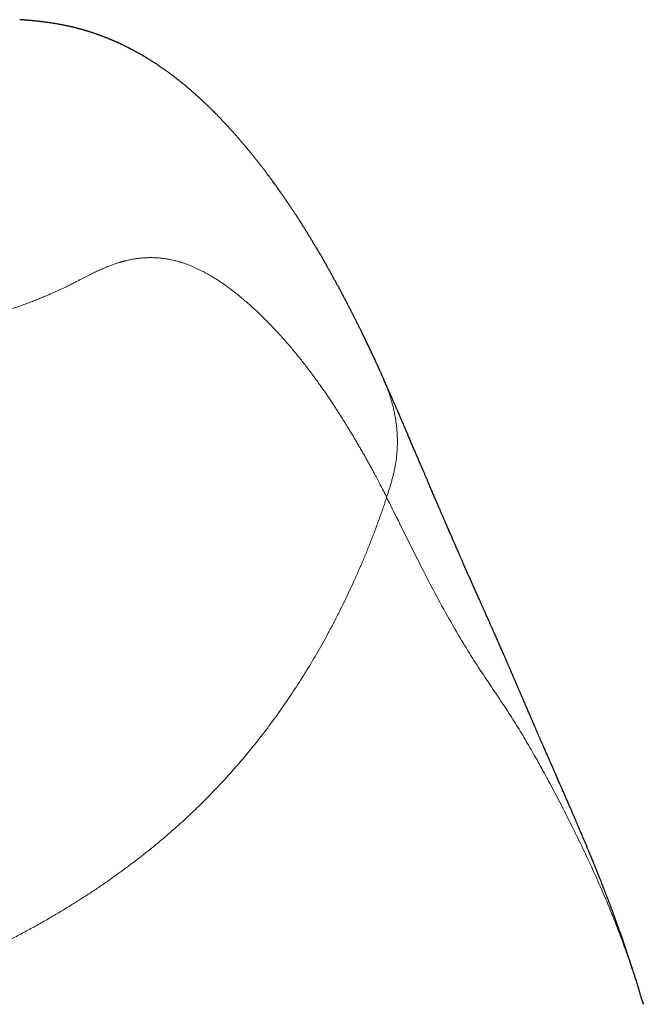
# Model space of a CAD drawing. Header units: millimetres. Extents: x 8 to 601, y 12 to 507.
# Tile 141 of 150: x 327 to 333, y 497 to 506. Entities that reach past the tile are written whole.
import ezdxf

# ---------------------------------------------------------------- set-up
doc = ezdxf.new("R2010")
doc.units = ezdxf.units.MM

msp = doc.modelspace()

# ---------------------------------------------------------------- linework, layer by layer
at = {"color": 7, "linetype": 'Continuous', "lineweight": 30}
for p, q in [((330.3711, 502.8844), (330.3725, 502.8814)), ((332.8117, 497.0149), (332.8158, 497.0011))]:
    msp.add_line(p, q, dxfattribs=at)
at = {"color": 8, "linetype": 'Continuous', "lineweight": 0}
msp.add_line((332.8158, 497.0011), (332.8173, 496.996), dxfattribs=at)
at = {"color": 7, "linetype": 'Continuous', "lineweight": 30}
for points, knots in [([(330.3732, 502.8854), (330.3728, 502.8864), (330.37, 502.8926), (330.3649, 502.9038), (330.3583, 502.9183), (330.3523, 502.9317), (330.3467, 502.9439), (330.3417, 502.9551), (330.3372, 502.9648), (330.3334, 502.9733), (330.33, 502.9805), (330.3271, 502.9869), (330.3243, 502.9929), (330.3216, 502.9989), (330.3188, 503.005), (330.3158, 503.0115), (330.3115, 503.0208), (330.3058, 503.0332), (330.2986, 503.0488), (330.2909, 503.0652), (330.2831, 503.0821), (330.2751, 503.0991), (330.2671, 503.1162), (330.2554, 503.141), (330.2403, 503.1729), (330.2219, 503.2116), (330.2068, 503.243), (330.1949, 503.2675), (330.1862, 503.2854), (330.1777, 503.3029), (330.1696, 503.3195), (330.1623, 503.3344), (330.1557, 503.3477), (330.1497, 503.36), (330.1435, 503.3724), (330.137, 503.3856), (330.1301, 503.3995), (330.1228, 503.4142), (330.1157, 503.4284), (330.1091, 503.4416), (330.1032, 503.4532), (330.0977, 503.4641), (330.0926, 503.4743), (330.0878, 503.4838), (330.0832, 503.4928), (330.0787, 503.5016), (330.0741, 503.5107), (330.0693, 503.5201), (330.0641, 503.5303), (330.0585, 503.5412), (330.0526, 503.5526), (330.0466, 503.5642), (330.0409, 503.5753), (330.0351, 503.5865), (330.0293, 503.5976), (330.0237, 503.6083), (330.0185, 503.6183), (330.0133, 503.6283), (330.0075, 503.6394), (330.0008, 503.6522), (329.9932, 503.6666), (329.9852, 503.6817), (329.977, 503.6971), (329.969, 503.712), (329.9614, 503.7263), (329.9544, 503.7394), (329.9478, 503.7515), (329.9415, 503.7632), (329.9349, 503.7754), (329.9279, 503.7883), (329.9205, 503.8018), (329.9133, 503.8151), (329.9064, 503.8276), (329.9001, 503.839), (329.8943, 503.8496), (329.8889, 503.8594), (329.8839, 503.8684), (329.8792, 503.8769), (329.8745, 503.8852), (329.8696, 503.8939), (329.8645, 503.9032), (329.8589, 503.9132), (329.8528, 503.9239), (329.8465, 503.9352), (329.8402, 503.9462), (329.8344, 503.9566), (329.829, 503.966), (329.824, 503.9748), (329.8194, 503.9829), (329.8151, 503.9903), (329.811, 503.9975), (329.8067, 504.005), (329.8019, 504.0132), (329.7967, 504.0223), (329.7909, 504.0323), (329.7847, 504.043), (329.7783, 504.054), (329.772, 504.0648), (329.766, 504.075), (329.7605, 504.0844), (329.7554, 504.0931), (329.7507, 504.101), (329.7463, 504.1085), (329.7418, 504.116), (329.7372, 504.1238), (329.7322, 504.1322), (329.7269, 504.141), (329.7212, 504.1505), (329.7152, 504.1606), (329.7081, 504.1723), (329.7004, 504.1852), (329.6922, 504.1986), (329.6847, 504.211), (329.6777, 504.2224), (329.6711, 504.2333), (329.6646, 504.2439), (329.6585, 504.2536), (329.6528, 504.2629), (329.6473, 504.2718), (329.6413, 504.2814), (329.635, 504.2916), (329.6282, 504.3025), (329.6211, 504.3138), (329.6143, 504.3246), (329.608, 504.3345), (329.6025, 504.3432), (329.5973, 504.3513), (329.5926, 504.3587), (329.5882, 504.3655), (329.584, 504.3722), (329.5796, 504.3791), (329.5743, 504.3872), (329.5681, 504.3969), (329.5609, 504.4081), (329.5531, 504.42), (329.5453, 504.4321), (329.5379, 504.4434), (329.5311, 504.4537), (329.5251, 504.4629), (329.5194, 504.4715), (329.5138, 504.48), (329.5078, 504.4889), (329.5013, 504.4987), (329.4946, 504.5087), (329.488, 504.5186), (329.4818, 504.5278), (329.4758, 504.5367), (329.4701, 504.545), (329.4649, 504.5528), (329.4599, 504.56), (329.4548, 504.5675), (329.4495, 504.5753), (329.4437, 504.5838), (329.4376, 504.5926), (329.4313, 504.6018), (329.4246, 504.6115), (329.4176, 504.6215), (329.4106, 504.6315), (329.4037, 504.6413), (329.3956, 504.6529), (329.3864, 504.6659), (329.376, 504.6806), (329.3658, 504.6949), (329.3556, 504.7092), (329.3451, 504.7236), (329.3344, 504.7385), (329.3243, 504.7523), (329.3151, 504.7649), (329.3071, 504.7757), (329.2994, 504.7862), (329.292, 504.7961), (329.2851, 504.8053), (329.2785, 504.8142), (329.272, 504.8229), (329.2646, 504.8327), (329.2562, 504.8438), (329.2468, 504.8561), (329.2371, 504.8688), (329.2271, 504.8819), (329.2167, 504.8953), (329.2071, 504.9077), (329.1983, 504.919), (329.1905, 504.929), (329.1826, 504.939), (329.1749, 504.9487), (329.1677, 504.9578), (329.1611, 504.9662), (329.1549, 504.974), (329.1488, 504.9815), (329.1427, 504.9891), (329.136, 504.9974), (329.1289, 505.0062), (329.1213, 505.0156), (329.1138, 505.0247), (329.1068, 505.0333), (329.1007, 505.0407), (329.0954, 505.0471), (329.0908, 505.0526), (329.087, 505.0572), (329.0836, 505.0613), (329.0801, 505.0655), (329.076, 505.0704), (329.0714, 505.076), (329.0662, 505.0821), (329.0601, 505.0894), (329.0534, 505.0974), (329.0462, 505.1058), (329.0394, 505.1139), (329.0329, 505.1214), (329.0268, 505.1286), (329.021, 505.1353), (329.0155, 505.1416), (329.01, 505.148), (329.0042, 505.1547), (328.9979, 505.162), (328.991, 505.1698), (328.9838, 505.178), (328.9762, 505.1867), (328.9684, 505.1955), (328.9607, 505.2041), (328.9536, 505.2121), (328.947, 505.2194), (328.9409, 505.2263), (328.9345, 505.2334), (328.9276, 505.241), (328.9203, 505.2491), (328.9129, 505.2571), (328.9053, 505.2654), (328.8971, 505.2744), (328.8892, 505.2829), (328.8819, 505.2908), (328.8755, 505.2976), (328.8693, 505.3042), (328.8632, 505.3107), (328.8572, 505.3171), (328.851, 505.3235), (328.8446, 505.3304), (328.8375, 505.3377), (328.83, 505.3456), (328.8218, 505.354), (328.8135, 505.3627), (328.8053, 505.371), (328.7979, 505.3787), (328.7916, 505.385), (328.7865, 505.3902), (328.7825, 505.3943), (328.7788, 505.398), (328.7753, 505.4015), (328.7716, 505.4052), (328.7676, 505.4092), (328.7624, 505.4144), (328.7559, 505.4209), (328.7479, 505.4288), (328.7396, 505.437), (328.7315, 505.4449), (328.7238, 505.4524), (328.7168, 505.4592), (328.7101, 505.4656), (328.7044, 505.4711), (328.6995, 505.4758), (328.6953, 505.4798), (328.691, 505.4839), (328.6863, 505.4884), (328.6811, 505.4933), (328.6753, 505.4987), (328.6691, 505.5046), (328.6624, 505.5108), (328.6551, 505.5176), (328.6476, 505.5245), (328.6403, 505.5313), (328.6337, 505.5372), (328.628, 505.5425), (328.6225, 505.5474), (328.6172, 505.5523), (328.6118, 505.5571), (328.6064, 505.562), (328.6007, 505.5671), (328.5944, 505.5727), (328.5873, 505.5789), (328.5795, 505.5858), (328.5712, 505.5931), (328.5628, 505.6004), (328.5547, 505.6074), (328.5473, 505.6138), (328.5405, 505.6196), (328.5342, 505.6249), (328.5282, 505.6299), (328.5224, 505.6349), (328.5164, 505.6399), (328.5101, 505.6452), (328.5032, 505.6508), (328.4958, 505.657), (328.4877, 505.6636), (328.4792, 505.6706), (328.4693, 505.6786), (328.4584, 505.6873), (328.4471, 505.6964), (328.4366, 505.7047), (328.4266, 505.7125), (328.4169, 505.7201), (328.4072, 505.7275), (328.3987, 505.734), (328.3911, 505.7398), (328.3844, 505.7448), (328.3772, 505.7503), (328.3691, 505.7563), (328.3599, 505.7631), (328.3492, 505.771), (328.3374, 505.7796), (328.325, 505.7885), (328.3131, 505.797), (328.3018, 505.805), (328.2911, 505.8125), (328.2812, 505.8193), (328.2721, 505.8256), (328.2634, 505.8315), (328.2551, 505.8372), (328.2467, 505.8428), (328.2379, 505.8486), (328.2287, 505.8548), (328.2188, 505.8612), (328.2085, 505.868), (328.1973, 505.8751), (328.1854, 505.8828), (328.1727, 505.8908), (328.1592, 505.8991), (328.145, 505.9079), (328.1298, 505.9171), (328.1145, 505.9262), (328.0991, 505.9353), (328.0842, 505.9439), (328.0698, 505.9521), (328.0562, 505.9598), (328.0435, 505.9668), (328.0316, 505.9733), (328.0216, 505.9788), (328.013, 505.9834), (328.0055, 505.9873), (327.9981, 505.9913), (327.9906, 505.9952), (327.9828, 505.9993), (327.9744, 506.0036), (327.9651, 506.0083), (327.9548, 506.0135), (327.9435, 506.0192), (327.9314, 506.0251), (327.9193, 506.031), (327.9077, 506.0366), (327.8969, 506.0417), (327.8869, 506.0464), (327.8775, 506.0507), (327.8685, 506.0549), (327.8599, 506.0587), (327.8517, 506.0624), (327.844, 506.0658), (327.8368, 506.069), (327.8296, 506.0721), (327.8216, 506.0756), (327.8124, 506.0795), (327.8019, 506.0839), (327.7911, 506.0884), (327.7802, 506.0929), (327.7698, 506.0971), (327.7595, 506.1012), (327.75, 506.105), (327.7412, 506.1084), (327.7318, 506.112), (327.7219, 506.1158), (327.7114, 506.1197), (327.7013, 506.1234), (327.6928, 506.1265), (327.6858, 506.129), (327.6799, 506.1312), (327.6733, 506.1335), (327.6655, 506.1362), (327.6567, 506.1393), (327.6471, 506.1426), (327.6366, 506.1461), (327.6257, 506.1497), (327.6151, 506.1531), (327.6056, 506.1562), (327.5973, 506.1588), (327.5903, 506.1609), (327.5847, 506.1627), (327.5801, 506.1641), (327.5761, 506.1653), (327.5721, 506.1665), (327.568, 506.1677), (327.5631, 506.1692), (327.5573, 506.1709), (327.5506, 506.1729), (327.5436, 506.1749), (327.5364, 506.177), (327.5289, 506.1791), (327.5208, 506.1813), (327.5123, 506.1836), (327.5033, 506.1861), (327.4939, 506.1886), (327.4835, 506.1913), (327.4722, 506.1942), (327.46, 506.1972), (327.4474, 506.2003), (327.4348, 506.2033), (327.4228, 506.2061), (327.4117, 506.2086), (327.4017, 506.2109), (327.3922, 506.2129), (327.381, 506.2153), (327.3673, 506.2182), (327.3511, 506.2214), (327.3345, 506.2246), (327.3178, 506.2278), (327.3012, 506.2308), (327.2849, 506.2336), (327.2688, 506.2363), (327.2529, 506.2388), (327.2371, 506.2412), (327.2216, 506.2435), (327.206, 506.2457), (327.1898, 506.2479), (327.173, 506.2501), (327.1559, 506.2522), (327.1393, 506.2542), (327.1226, 506.2561), (327.1066, 506.2578), (327.093, 506.2592), (327.0842, 506.26), (327.0802, 506.2604), (327.0792, 506.2605), (327.078, 506.2606), (327.0769, 506.2608), (327.0759, 506.2609), (327.075, 506.2609), (327.074, 506.261), (327.073, 506.2611), (327.0717, 506.2613), (327.0702, 506.2614), (327.0685, 506.2616), (327.0666, 506.2617), (327.0646, 506.2619), (327.0625, 506.2621), (327.0603, 506.2623), (327.058, 506.2625), (327.0551, 506.2628), (327.0515, 506.2631), (327.0472, 506.2635), (327.0425, 506.2639), (327.0368, 506.2644), (327.0296, 506.2651), (327.0211, 506.2658), (327.0118, 506.2666), (327.002, 506.2674), (326.9915, 506.2682), (326.978, 506.2693), (326.9619, 506.2705), (326.9493, 506.2715), (326.9431, 506.2719)], [0, 0, 0, 0, 0.000598, 0.003815, 0.0068, 0.009508, 0.011993, 0.014255, 0.016295, 0.017928, 0.019384, 0.020662, 0.0218, 0.022974, 0.024204, 0.025493, 0.026838, 0.029763, 0.032928, 0.036271, 0.039662, 0.043096, 0.046573, 0.050088, 0.058194, 0.066109, 0.073922, 0.077642, 0.081388, 0.085112, 0.088595, 0.09181, 0.094499, 0.096995, 0.099591, 0.102364, 0.105315, 0.108444, 0.111751, 0.114397, 0.116895, 0.119239, 0.121428, 0.123462, 0.125344, 0.127289, 0.129167, 0.131209, 0.133414, 0.135783, 0.138316, 0.140913, 0.143354, 0.145632, 0.148263, 0.150635, 0.152749, 0.154872, 0.157216, 0.160141, 0.163349, 0.166825, 0.17025, 0.173656, 0.176875, 0.179908, 0.182468, 0.185095, 0.18787, 0.190795, 0.193868, 0.19709, 0.199886, 0.202508, 0.204947, 0.207204, 0.209278, 0.211172, 0.213116, 0.215087, 0.217237, 0.219566, 0.222076, 0.224765, 0.22745, 0.229846, 0.232078, 0.234146, 0.236051, 0.237792, 0.239424, 0.241192, 0.243123, 0.245322, 0.2477, 0.250258, 0.252981, 0.255618, 0.258075, 0.260353, 0.262451, 0.264369, 0.26611, 0.267883, 0.269837, 0.271843, 0.274009, 0.276335, 0.27882, 0.281403, 0.285007, 0.288345, 0.291416, 0.294221, 0.296885, 0.299533, 0.302165, 0.304251, 0.306492, 0.308904, 0.311488, 0.314244, 0.317172, 0.320115, 0.322516, 0.324753, 0.326827, 0.328736, 0.330482, 0.332114, 0.333877, 0.335803, 0.338456, 0.341369, 0.344539, 0.347792, 0.350845, 0.353445, 0.355876, 0.358139, 0.360269, 0.3626, 0.365216, 0.368116, 0.370595, 0.37312, 0.375503, 0.377742, 0.379838, 0.38179, 0.383599, 0.385891, 0.388136, 0.390518, 0.393037, 0.395693, 0.398434, 0.401224, 0.403939, 0.406577, 0.410768, 0.414783, 0.418776, 0.422765, 0.426767, 0.430948, 0.435347, 0.438497, 0.441649, 0.444639, 0.447464, 0.450126, 0.45263, 0.455128, 0.457681, 0.46117, 0.464765, 0.468471, 0.47229, 0.476237, 0.480375, 0.483272, 0.486259, 0.489323, 0.492257, 0.494981, 0.497497, 0.499844, 0.501986, 0.504309, 0.506813, 0.509499, 0.512367, 0.515357, 0.517938, 0.520224, 0.522214, 0.52391, 0.525311, 0.526426, 0.527744, 0.529267, 0.530995, 0.532927, 0.535065, 0.537821, 0.540517, 0.543057, 0.545442, 0.54771, 0.549817, 0.551763, 0.553699, 0.555838, 0.558138, 0.560634, 0.563327, 0.566017, 0.569027, 0.571826, 0.574415, 0.576793, 0.57898, 0.581114, 0.583791, 0.586425, 0.589016, 0.591682, 0.594617, 0.597825, 0.600116, 0.602366, 0.604549, 0.606666, 0.608715, 0.610763, 0.61299, 0.615405, 0.618008, 0.6208, 0.623776, 0.626631, 0.629186, 0.631442, 0.633004, 0.634381, 0.635574, 0.6367, 0.637921, 0.639238, 0.64065, 0.643088, 0.645737, 0.64849, 0.651338, 0.653641, 0.655971, 0.658132, 0.660091, 0.661513, 0.662806, 0.66413, 0.665622, 0.667283, 0.669078, 0.671037, 0.673158, 0.675314, 0.677875, 0.680161, 0.682173, 0.683911, 0.685503, 0.687137, 0.688815, 0.690392, 0.692065, 0.693951, 0.696053, 0.698371, 0.700905, 0.703457, 0.705841, 0.708022, 0.710001, 0.711777, 0.713457, 0.715137, 0.716817, 0.718591, 0.720506, 0.722594, 0.724854, 0.727287, 0.729726, 0.733136, 0.736248, 0.739066, 0.741709, 0.744348, 0.746871, 0.749415, 0.751115, 0.75284, 0.754684, 0.756786, 0.759146, 0.761765, 0.765048, 0.768194, 0.771182, 0.773995, 0.776653, 0.779097, 0.781325, 0.783375, 0.785397, 0.787406, 0.789401, 0.791712, 0.794012, 0.796438, 0.799041, 0.801822, 0.804795, 0.807818, 0.811058, 0.814516, 0.818044, 0.821378, 0.824693, 0.827782, 0.830675, 0.833392, 0.835934, 0.838317, 0.839896, 0.841466, 0.843026, 0.844577, 0.846129, 0.847823, 0.849709, 0.851787, 0.854056, 0.856518, 0.859016, 0.861324, 0.863441, 0.865367, 0.867265, 0.868969, 0.870612, 0.872204, 0.873746, 0.87503, 0.876315, 0.877804, 0.879528, 0.881487, 0.88368, 0.885568, 0.887567, 0.889462, 0.891216, 0.89283, 0.894303, 0.896309, 0.89821, 0.900014, 0.901721, 0.902744, 0.903736, 0.904873, 0.906233, 0.907815, 0.909446, 0.911261, 0.913237, 0.915089, 0.916729, 0.918158, 0.919375, 0.920304, 0.921056, 0.921715, 0.922387, 0.923073, 0.923773, 0.92487, 0.925999, 0.927161, 0.928355, 0.92958, 0.930865, 0.932355, 0.933728, 0.935249, 0.936919, 0.938737, 0.940704, 0.942795, 0.94477, 0.946739, 0.948494, 0.950035, 0.951429, 0.952882, 0.955179, 0.957637, 0.960135, 0.96258, 0.964972, 0.967312, 0.969543, 0.971726, 0.973853, 0.975912, 0.977901, 0.979893, 0.982067, 0.983905, 0.985855, 0.98773, 0.989443, 0.990995, 0.991971, 0.992074, 0.992176, 0.992281, 0.992391, 0.992463, 0.992537, 0.992614, 0.992693, 0.992774, 0.992894, 0.993018, 0.993147, 0.99328, 0.993418, 0.993561, 0.993709, 0.993861, 0.99411, 0.994371, 0.994643, 0.994927, 0.995381, 0.995861, 0.996369, 0.996904, 0.997467, 0.998057, 0.99904, 1, 1, 1, 1]), ([(332.8118, 497.0149), (332.81, 497.0213), (332.8063, 497.0336), (332.8011, 497.0511), (332.7965, 497.0665), (332.7926, 497.0795), (332.7891, 497.0913), (332.7856, 497.103), (332.7819, 497.1153), (332.778, 497.128), (332.7734, 497.143), (332.768, 497.1607), (332.7618, 497.1811), (332.7553, 497.2022), (332.7488, 497.223), (332.7417, 497.2456), (332.7342, 497.2695), (332.726, 497.2954), (332.7176, 497.3218), (332.7088, 497.3492), (332.6996, 497.3776), (332.6916, 497.4022), (332.685, 497.4223), (332.6801, 497.4371), (332.6757, 497.4505), (332.6715, 497.463), (332.6673, 497.4756), (332.6628, 497.489), (332.6579, 497.5036), (332.6527, 497.5191), (332.6474, 497.5349), (332.6421, 497.5502), (332.6365, 497.5668), (332.6304, 497.5844), (332.6239, 497.6033), (332.6176, 497.6216), (332.6112, 497.6398), (332.6049, 497.6578), (332.599, 497.6747), (332.5934, 497.6906), (332.5881, 497.7054), (332.5829, 497.7201), (332.5776, 497.735), (332.572, 497.7506), (332.5658, 497.7677), (332.5591, 497.7864), (332.5516, 497.8068), (332.5426, 497.8315), (332.5324, 497.8592), (332.5215, 497.8886), (332.5112, 497.9161), (332.5014, 497.9422), (332.492, 497.9672), (332.4827, 497.9917), (332.4733, 498.0162), (332.4637, 498.041), (332.4543, 498.0654), (332.4452, 498.0886), (332.4366, 498.1108), (332.4279, 498.1329), (332.4187, 498.1561), (332.4104, 498.1771), (332.403, 498.1957), (332.3966, 498.2116), (332.39, 498.228), (332.3833, 498.2447), (332.3768, 498.261), (332.3703, 498.277), (332.3642, 498.2921), (332.3585, 498.3061), (332.3532, 498.319), (332.3476, 498.3327), (332.341, 498.3488), (332.3334, 498.3674), (332.325, 498.3876), (332.3164, 498.4086), (332.3077, 498.4295), (332.2979, 498.4532), (332.287, 498.4793), (332.275, 498.508), (332.2632, 498.5359), (332.2536, 498.5588), (332.2458, 498.577), (332.2399, 498.5911), (332.2336, 498.6059), (332.2269, 498.6216), (332.2201, 498.6375), (332.2136, 498.6529), (332.2073, 498.6676), (332.2014, 498.6814), (332.1959, 498.6942), (332.191, 498.7057), (332.1864, 498.7165), (332.1818, 498.7272), (332.1772, 498.738), (332.1725, 498.7489), (332.1658, 498.7643), (332.1569, 498.7849), (332.1455, 498.8113), (332.1332, 498.8398), (332.1201, 498.8702), (332.1061, 498.9023), (332.0943, 498.9296), (332.0845, 498.9521), (332.0769, 498.9695), (332.0689, 498.9878), (332.0605, 499.0072), (332.051, 499.0288), (332.0411, 499.0516), (332.0308, 499.0751), (332.0213, 499.0969), (332.0124, 499.1172), (332.0042, 499.136), (331.9966, 499.1532), (331.9897, 499.169), (331.9821, 499.1865), (331.9737, 499.2054), (331.9648, 499.2258), (331.9565, 499.2447), (331.9499, 499.2599), (331.9445, 499.2721), (331.94, 499.2824), (331.9351, 499.2937), (331.9295, 499.3063), (331.9235, 499.3202), (331.9171, 499.3348), (331.9098, 499.3514), (331.9017, 499.3698), (331.893, 499.3897), (331.8842, 499.4098), (331.8751, 499.4305), (331.8656, 499.4523), (331.8556, 499.4752), (331.8452, 499.4991), (331.8347, 499.523), (331.8257, 499.5437), (331.8182, 499.5608), (331.8122, 499.5746), (331.8065, 499.5877), (331.8012, 499.6), (331.7963, 499.6113), (331.7923, 499.6206), (331.7889, 499.6283), (331.7859, 499.6352), (331.7825, 499.643), (331.7786, 499.6521), (331.7743, 499.662), (331.7699, 499.6723), (331.7654, 499.6825), (331.7603, 499.6943), (331.7545, 499.7079), (331.7478, 499.7234), (331.7408, 499.7397), (331.7335, 499.7564), (331.7262, 499.7735), (331.7188, 499.7906), (331.7116, 499.8072), (331.7058, 499.8208), (331.7013, 499.8312), (331.698, 499.8389), (331.695, 499.8458), (331.6922, 499.8524), (331.6891, 499.8597), (331.6854, 499.8683), (331.6811, 499.8783), (331.6763, 499.8895), (331.6713, 499.9011), (331.6664, 499.9125), (331.6619, 499.923), (331.6578, 499.9324), (331.654, 499.9414), (331.65, 499.9506), (331.6455, 499.961), (331.6405, 499.9727), (331.6349, 499.9856), (331.6292, 499.9989), (331.6237, 500.0116), (331.6189, 500.0229), (331.6147, 500.0326), (331.6109, 500.0414), (331.607, 500.0506), (331.6026, 500.0609), (331.5975, 500.0726), (331.5923, 500.0847), (331.5873, 500.0964), (331.5828, 500.1068), (331.5789, 500.1157), (331.5757, 500.1231), (331.573, 500.1295), (331.5702, 500.1359), (331.5672, 500.143), (331.5634, 500.1516), (331.5588, 500.1624), (331.5535, 500.1746), (331.5479, 500.1876), (331.5426, 500.1998), (331.5378, 500.2109), (331.5333, 500.2212), (331.5291, 500.231), (331.5247, 500.241), (331.52, 500.2518), (331.515, 500.2635), (331.5098, 500.2753), (331.5049, 500.2865), (331.5005, 500.2968), (331.4963, 500.3063), (331.4925, 500.3152), (331.4887, 500.3238), (331.485, 500.3323), (331.4811, 500.3412), (331.4755, 500.3539), (331.4685, 500.3698), (331.4604, 500.3884), (331.4524, 500.4067), (331.4439, 500.4258), (331.4348, 500.4465), (331.4254, 500.4678), (331.4175, 500.4855), (331.4114, 500.4994), (331.407, 500.5092), (331.403, 500.5184), (331.3989, 500.5274), (331.3947, 500.537), (331.3901, 500.5474), (331.3848, 500.5592), (331.3792, 500.5719), (331.3733, 500.5851), (331.3677, 500.5976), (331.362, 500.6105), (331.3559, 500.6242), (331.349, 500.6397), (331.3416, 500.6561), (331.3342, 500.6728), (331.327, 500.6888), (331.3206, 500.7032), (331.3152, 500.7153), (331.3102, 500.7264), (331.3053, 500.7375), (331.2996, 500.7503), (331.2934, 500.7641), (331.287, 500.7784), (331.2807, 500.7924), (331.2709, 500.8144), (331.2574, 500.8444), (331.2405, 500.8823), (331.2267, 500.9131), (331.2162, 500.9369), (331.2088, 500.9535), (331.2018, 500.9692), (331.1949, 500.9845), (331.1873, 501.0017), (331.1786, 501.0212), (331.1689, 501.0431), (331.1589, 501.0656), (331.1489, 501.0882), (331.139, 501.1106), (331.1292, 501.1326), (331.1207, 501.152), (331.1133, 501.1688), (331.107, 501.183), (331.1011, 501.1965), (331.0955, 501.2093), (331.0901, 501.2216), (331.0848, 501.2337), (331.0791, 501.2468), (331.0727, 501.2614), (331.0656, 501.2775), (331.0583, 501.2942), (331.0511, 501.3107), (331.0444, 501.326), (331.0384, 501.34), (331.033, 501.3523), (331.028, 501.3638), (331.0235, 501.3741), (331.0195, 501.3833), (331.0151, 501.3935), (331.0098, 501.4055), (331.0035, 501.4202), (330.9965, 501.4362), (330.9891, 501.4533), (330.9812, 501.4716), (330.9727, 501.4912), (330.9637, 501.512), (330.9543, 501.5338), (330.9443, 501.5569), (330.9357, 501.5769), (330.9285, 501.5935), (330.9229, 501.6067), (330.9171, 501.6201), (330.9113, 501.6335), (330.9057, 501.6465), (330.9002, 501.6594), (330.8949, 501.6717), (330.8899, 501.6833), (330.8855, 501.6936), (330.8809, 501.7042), (330.8757, 501.7163), (330.8696, 501.7305), (330.8629, 501.7461), (330.8557, 501.763), (330.848, 501.781), (330.8401, 501.7993), (330.8322, 501.8179), (330.8241, 501.8367), (330.8159, 501.856), (330.8074, 501.8757), (330.7995, 501.8942), (330.7924, 501.9109), (330.7862, 501.9254), (330.7805, 501.9388), (330.7752, 501.9511), (330.7704, 501.9623), (330.7657, 501.9735), (330.7606, 501.9854), (330.7549, 501.9988), (330.7487, 502.0134), (330.7419, 502.0292), (330.7346, 502.0463), (330.7269, 502.0643), (330.7191, 502.0826), (330.7114, 502.1007), (330.7014, 502.1241), (330.6893, 502.1525), (330.6765, 502.1826), (330.6652, 502.2089), (330.6556, 502.2316), (330.6461, 502.2538), (330.6368, 502.2756), (330.6277, 502.2967), (330.6191, 502.3169), (330.6109, 502.3361), (330.6029, 502.3546), (330.596, 502.3707), (330.5899, 502.3848), (330.5847, 502.397), (330.5794, 502.4094), (330.5739, 502.4222), (330.5684, 502.4348), (330.563, 502.4474), (330.5576, 502.4599), (330.552, 502.473), (330.546, 502.4868), (330.5398, 502.5011), (330.5341, 502.5144), (330.529, 502.5262), (330.5248, 502.5359), (330.521, 502.5445), (330.5177, 502.5522), (330.5147, 502.5591), (330.5115, 502.5665), (330.5078, 502.5749), (330.5035, 502.5848), (330.4989, 502.5955), (330.4938, 502.6071), (330.4883, 502.6196), (330.4826, 502.6329), (330.4759, 502.648), (330.4687, 502.6645), (330.4611, 502.6818), (330.454, 502.6981), (330.448, 502.7118), (330.443, 502.7229), (330.4391, 502.7318), (330.4353, 502.7404), (330.4314, 502.7493), (330.4271, 502.7589), (330.4223, 502.7698), (330.4169, 502.7819), (330.4109, 502.7956), (330.4041, 502.8108), (330.3967, 502.8275), (330.3886, 502.8455), (330.3805, 502.8637), (330.375, 502.8758), (330.3725, 502.8814)], [0, 0, 0, 0, 0.0023247, 0.0044983, 0.0063607, 0.0079119, 0.0091521, 0.0105409, 0.0119973, 0.013542, 0.0151745, 0.0176158, 0.0201661, 0.0228256, 0.0254998, 0.0280069, 0.0314203, 0.0347042, 0.0381125, 0.0416591, 0.0453752, 0.0492619, 0.0513985, 0.0533529, 0.0551251, 0.0567152, 0.058325, 0.0601498, 0.0620671, 0.0641755, 0.0663471, 0.0684053, 0.070349, 0.0730297, 0.0755281, 0.0780041, 0.0804638, 0.0829051, 0.0853195, 0.0873625, 0.0893853, 0.0913877, 0.0933707, 0.0954895, 0.0978128, 0.1003762, 0.1031797, 0.1062226, 0.1105624, 0.114609, 0.1183926, 0.1220041, 0.1254498, 0.128798, 0.1322163, 0.1357123, 0.139192, 0.1424675, 0.145485, 0.148557, 0.1518309, 0.1553062, 0.1575038, 0.1597733, 0.1621148, 0.1645282, 0.166923, 0.1691094, 0.171411, 0.1734147, 0.1751473, 0.1769648, 0.179385, 0.1820841, 0.1850619, 0.1881797, 0.1912257, 0.1941979, 0.1985175, 0.2027045, 0.2068135, 0.2108751, 0.2128268, 0.2149092, 0.2171221, 0.2194656, 0.2219124, 0.2242271, 0.2263554, 0.2285063, 0.2304262, 0.2321152, 0.2337023, 0.235311, 0.2369414, 0.2385933, 0.2402669, 0.2439489, 0.2479684, 0.2523259, 0.2569956, 0.2619251, 0.2671126, 0.2696531, 0.2723369, 0.2751909, 0.2782153, 0.2813679, 0.2852664, 0.2889275, 0.2923515, 0.2955384, 0.2984883, 0.3012012, 0.3036775, 0.3059966, 0.3094549, 0.3126857, 0.3156891, 0.3184651, 0.3199536, 0.3215554, 0.3233676, 0.3253902, 0.3276234, 0.3300162, 0.3324058, 0.3356663, 0.3388977, 0.3421113, 0.3454469, 0.3490111, 0.3527447, 0.3566478, 0.3606429, 0.3644572, 0.3668439, 0.3691431, 0.3713546, 0.3734733, 0.3753947, 0.3770779, 0.3781838, 0.379277, 0.3805746, 0.382081, 0.383788, 0.3855268, 0.3872306, 0.3888993, 0.3914509, 0.3939751, 0.3966671, 0.3995422, 0.4023087, 0.4052259, 0.4080857, 0.4106051, 0.4120136, 0.4132869, 0.4144249, 0.4154512, 0.4165858, 0.4180439, 0.4197042, 0.4215667, 0.4235885, 0.425488, 0.4272141, 0.4287667, 0.430146, 0.4316347, 0.4333348, 0.4352612, 0.4374141, 0.4397212, 0.4418448, 0.4437421, 0.4452824, 0.4466443, 0.4481088, 0.4497949, 0.4517025, 0.4538317, 0.455749, 0.4574525, 0.458914, 0.4601336, 0.4611113, 0.4620494, 0.4632204, 0.4646248, 0.4662624, 0.4684887, 0.4706494, 0.4726293, 0.4744284, 0.4760468, 0.4776156, 0.4791593, 0.480896, 0.4828258, 0.4848027, 0.4866198, 0.4882755, 0.4897698, 0.4912272, 0.4925541, 0.4939242, 0.4953471, 0.4968227, 0.5000682, 0.5030057, 0.5057772, 0.5088862, 0.5123073, 0.5157913, 0.5192871, 0.5209962, 0.5226086, 0.5241244, 0.5255441, 0.5270652, 0.5288442, 0.5307578, 0.5329007, 0.5352111, 0.5373192, 0.5391636, 0.5416612, 0.544216, 0.5470121, 0.5499865, 0.5527333, 0.5551805, 0.5573279, 0.5589705, 0.5608882, 0.5630867, 0.5655606, 0.5680786, 0.5705171, 0.5728762, 0.5796383, 0.586343, 0.5930509, 0.596203, 0.5992132, 0.6020559, 0.6047734, 0.6076171, 0.6114875, 0.615569, 0.6197606, 0.6240515, 0.628298, 0.63245, 0.6365076, 0.6393281, 0.6420271, 0.6445977, 0.64704, 0.6493539, 0.6515889, 0.6539948, 0.6568787, 0.6600111, 0.6632852, 0.6664833, 0.6695994, 0.6721334, 0.6745748, 0.676803, 0.6788079, 0.6805896, 0.6821672, 0.6847594, 0.6876324, 0.6907863, 0.6941283, 0.6977367, 0.7016046, 0.7057086, 0.7100468, 0.7146193, 0.719426, 0.7219845, 0.7246047, 0.7272866, 0.7300293, 0.7326797, 0.7351287, 0.7377564, 0.7401044, 0.7421726, 0.7439611, 0.7465837, 0.7494854, 0.7526712, 0.7561411, 0.7598456, 0.7636912, 0.7674442, 0.7713207, 0.7753208, 0.7794444, 0.7836096, 0.7868618, 0.7898886, 0.7926899, 0.7952658, 0.7976162, 0.7997464, 0.8023207, 0.8051459, 0.8082218, 0.8115487, 0.8151938, 0.8190846, 0.8229982, 0.8268585, 0.8306657, 0.8379891, 0.8451071, 0.8500793, 0.8549732, 0.8597886, 0.8645255, 0.8691405, 0.8735626, 0.8777256, 0.8816707, 0.8857013, 0.8883099, 0.8909765, 0.8937011, 0.8964859, 0.8994278, 0.9020389, 0.904795, 0.9076962, 0.9107424, 0.9139336, 0.9172224, 0.9196114, 0.9217704, 0.9236993, 0.9253981, 0.9268692, 0.9283298, 0.9303213, 0.9325131, 0.9349051, 0.9374973, 0.9402899, 0.9432828, 0.9463922, 0.9504989, 0.954392, 0.9580716, 0.9615377, 0.9636322, 0.9656401, 0.9675615, 0.9694765, 0.9716622, 0.9741422, 0.9769166, 0.9799855, 0.9835163, 0.9873704, 0.9915479, 0.9960488, 1, 1, 1, 1])]:
    msp.add_open_spline(points, degree=3, knots=knots, dxfattribs=at)
at = {"color": 8, "linetype": 'Continuous', "lineweight": 0}
for points, knots in [([(330.4007, 501.7717), (330.3986, 501.7759), (330.3942, 501.7848), (330.3871, 501.799), (330.3791, 501.8147), (330.3703, 501.832), (330.3606, 501.8509), (330.3503, 501.8708), (330.3394, 501.8918), (330.3279, 501.9137), (330.3157, 501.9369), (330.3027, 501.9614), (330.2883, 501.9883), (330.2725, 502.0176), (330.2552, 502.0493), (330.237, 502.0825), (330.2178, 502.1171), (330.1977, 502.1531), (330.1766, 502.1904), (330.1551, 502.2278), (330.1334, 502.2652), (330.1116, 502.3026), (330.0888, 502.341), (330.0653, 502.3802), (330.041, 502.4203), (330.0209, 502.453), (330.0057, 502.4775), (329.9959, 502.4931), (329.9868, 502.5077), (329.9779, 502.5218), (329.9689, 502.5361), (329.9596, 502.5506), (329.9502, 502.5653), (329.937, 502.5859), (329.9197, 502.6125), (329.8983, 502.6452), (329.8755, 502.6795), (329.8513, 502.7153), (329.8258, 502.7528), (329.7993, 502.7909), (329.772, 502.8298), (329.7431, 502.8701), (329.7127, 502.9118), (329.6808, 502.9548), (329.6478, 502.9983), (329.6138, 503.0421), (329.5788, 503.0864), (329.5443, 503.129), (329.5103, 503.17), (329.4769, 503.2093), (329.4522, 503.2377), (329.4367, 503.2553), (329.4313, 503.2614), (329.4269, 503.2664), (329.4231, 503.2706), (329.4194, 503.2748), (329.4156, 503.279), (329.4063, 503.2894), (329.3666, 503.3332), (329.297, 503.4073), (329.2078, 503.4959), (329.1241, 503.5737), (329.0456, 503.6421), (328.9921, 503.6855), (328.9634, 503.7079), (328.9594, 503.7111), (328.9554, 503.7142), (328.9514, 503.7173), (328.9474, 503.7204), (328.9433, 503.7235), (328.9387, 503.727), (328.924, 503.7382), (328.9009, 503.7553), (328.8699, 503.7775), (328.8391, 503.7987), (328.8073, 503.8196), (328.7747, 503.8402), (328.7433, 503.8591), (328.7132, 503.8763), (328.6843, 503.8921), (328.6564, 503.9066), (328.6295, 503.9199), (328.6035, 503.9321), (328.5785, 503.9432), (328.5543, 503.9534), (328.5308, 503.9627), (328.5081, 503.9712), (328.4888, 503.9779), (328.4725, 503.9833), (328.4597, 503.9873), (328.4511, 503.9899), (328.4465, 503.9913), (328.4455, 503.9916), (328.4444, 503.9919), (328.4433, 503.9922), (328.4422, 503.9925), (328.4411, 503.9928), (328.44, 503.9931), (328.4254, 503.9973), (328.3975, 504.0045), (328.3561, 504.0134), (328.3151, 504.0204), (328.2744, 504.0255), (328.2344, 504.0288), (328.1951, 504.0304), (328.1565, 504.0304), (328.1184, 504.0288), (328.0807, 504.0257), (328.0435, 504.0212), (328.0068, 504.0153), (327.9707, 504.008), (327.9435, 504.0016), (327.9256, 503.9969), (327.9166, 503.9945), (327.9077, 503.9921), (327.8989, 503.9895), (327.8895, 503.9868), (327.8791, 503.9836), (327.8606, 503.9778), (327.8347, 503.9692), (327.8, 503.9567), (327.764, 503.9427), (327.7265, 503.9271), (327.6893, 503.9106), (327.6524, 503.8934), (327.6198, 503.8774), (327.5913, 503.863), (327.567, 503.8506), (327.5416, 503.8375), (327.5146, 503.8234), (327.4853, 503.8083), (327.4517, 503.7911), (327.4129, 503.7716), (327.3679, 503.7495), (327.3183, 503.726), (327.2635, 503.7011), (327.212, 503.6786), (327.1657, 503.6592), (327.1266, 503.6432), (327.0852, 503.6267), (327.0412, 503.6097), (326.9946, 503.5923), (326.9451, 503.5743), (326.8944, 503.5566), (326.8427, 503.5391), (326.7907, 503.5222), (326.7363, 503.5051), (326.6795, 503.4881), (326.6202, 503.4709), (326.5654, 503.4557), (326.5158, 503.4423), (326.4723, 503.4309), (326.4276, 503.4196), (326.3835, 503.4086), (326.3401, 503.3981), (326.308, 503.3906), (326.2861, 503.3855), (326.2747, 503.3828), (326.2633, 503.3802), (326.2517, 503.3776), (326.2402, 503.375), (326.2164, 503.3696), (326.1802, 503.3616), (326.1312, 503.3513), (326.0821, 503.3413), (326.033, 503.3317), (325.9838, 503.3225), (325.9347, 503.3136), (325.8841, 503.3049), (325.832, 503.2963), (325.7785, 503.288), (325.7253, 503.28), (325.6724, 503.2726), (325.6192, 503.2654), (325.5652, 503.2586), (325.5101, 503.2521), (325.4538, 503.2457), (325.3964, 503.2397), (325.342, 503.2343), (325.291, 503.2296), (325.2434, 503.2253), (325.1952, 503.2213), (325.1463, 503.2174), (325.0885, 503.2131), (325.0212, 503.2084), (324.9439, 503.2035), (324.8646, 503.199), (324.7835, 503.1949), (324.7009, 503.1912), (324.617, 503.1879), (324.5317, 503.1849), (324.4445, 503.1824), (324.3548, 503.1802), (324.2626, 503.1784), (324.1679, 503.1769), (324.0711, 503.1759), (323.9725, 503.1752), (323.8718, 503.1749), (323.7693, 503.1751), (323.6648, 503.1756), (323.5585, 503.1765), (323.4504, 503.1778), (323.3403, 503.1796), (323.2284, 503.1817), (323.1152, 503.1842), (323.0009, 503.1872), (322.8854, 503.1905), (322.7682, 503.1942), (322.6493, 503.1983), (322.5286, 503.2028), (322.4062, 503.2078), (322.2821, 503.2132), (322.1614, 503.2187), (322.0443, 503.2244), (321.959, 503.2287), (321.9011, 503.2318), (321.8711, 503.2333), (321.841, 503.235), (321.8108, 503.2366), (321.7805, 503.2382), (321.7167, 503.2418), (321.6181, 503.2474), (321.4832, 503.2554), (321.3444, 503.2641), (321.2017, 503.2733), (321.0552, 503.2831), (320.9046, 503.2936), (320.7487, 503.3047), (320.5872, 503.3166), (320.4201, 503.3292), (320.2686, 503.3409), (320.1337, 503.3516), (320.0481, 503.3584), (319.9934, 503.3628), (319.97, 503.3647), (319.9465, 503.3666), (319.923, 503.3685), (319.8994, 503.3705), (319.8757, 503.3724), (319.852, 503.3743), (319.7773, 503.3805), (319.654, 503.3906), (319.4846, 503.4045), (319.3229, 503.4178), (319.169, 503.4303), (319.0097, 503.4433), (318.8468, 503.4566), (318.6826, 503.4699), (318.5392, 503.4815), (318.4155, 503.4915), (318.3102, 503.4999), (318.2158, 503.5075), (318.1297, 503.5143), (318.0529, 503.5203), (317.9881, 503.5254), (317.9444, 503.5287), (317.9206, 503.5305), (317.9116, 503.5311), (317.9079, 503.5314), (317.9063, 503.5315), (317.9056, 503.5316), (317.9053, 503.5316), (317.9052, 503.5316), (317.9051, 503.5316), (317.8189, 503.5379), (317.6469, 503.55), (317.3894, 503.5672), (317.1333, 503.5833), (316.8789, 503.5982), (316.6278, 503.6118), (316.3799, 503.6242), (316.1355, 503.6354), (315.893, 503.6455), (315.6375, 503.655), (315.3694, 503.6636), (315.0891, 503.6711), (314.812, 503.6769), (314.5382, 503.6811), (314.2679, 503.6838), (314.0888, 503.6841), (313.9999, 503.6843)], [0, 0, 0, 0, 0.001599, 0.003413, 0.005442, 0.007686, 0.010146, 0.01282, 0.015539, 0.018449, 0.02155, 0.024843, 0.028326, 0.032444, 0.036801, 0.041396, 0.046229, 0.0513, 0.056609, 0.062156, 0.06745, 0.072943, 0.078636, 0.084528, 0.090619, 0.096909, 0.09961, 0.10204, 0.104217, 0.106438, 0.108702, 0.111009, 0.11336, 0.115754, 0.120911, 0.126257, 0.131793, 0.137934, 0.144293, 0.150869, 0.157662, 0.164672, 0.172344, 0.180261, 0.188423, 0.196831, 0.205485, 0.214385, 0.222422, 0.230649, 0.239066, 0.240675, 0.242104, 0.243028, 0.243952, 0.244875, 0.245799, 0.246722, 0.251793, 0.275071, 0.298158, 0.317597, 0.336903, 0.356085, 0.357074, 0.358063, 0.359052, 0.36004, 0.361028, 0.362016, 0.363059, 0.364417, 0.372817, 0.380122, 0.387241, 0.395476, 0.403448, 0.411156, 0.418412, 0.425417, 0.432173, 0.43868, 0.444938, 0.450949, 0.456713, 0.462375, 0.467778, 0.472923, 0.476178, 0.47932, 0.481993, 0.482251, 0.482508, 0.482764, 0.483019, 0.483274, 0.483528, 0.48378, 0.484032, 0.493781, 0.503351, 0.512741, 0.521951, 0.530978, 0.539663, 0.548167, 0.556488, 0.564625, 0.572575, 0.580339, 0.587915, 0.595304, 0.597132, 0.598949, 0.600754, 0.602548, 0.604329, 0.606381, 0.608806, 0.615353, 0.621726, 0.628881, 0.635803, 0.642494, 0.648952, 0.655181, 0.659134, 0.662989, 0.666777, 0.670787, 0.674885, 0.679071, 0.684211, 0.689479, 0.694877, 0.700407, 0.70607, 0.709308, 0.71259, 0.715916, 0.719286, 0.722703, 0.726163, 0.729666, 0.732838, 0.736005, 0.739165, 0.742317, 0.745459, 0.748591, 0.750651, 0.752707, 0.754757, 0.756801, 0.758595, 0.760385, 0.760853, 0.76132, 0.761788, 0.762255, 0.762721, 0.763188, 0.76511, 0.766991, 0.768831, 0.77063, 0.772389, 0.774107, 0.775786, 0.777587, 0.77934, 0.781046, 0.782702, 0.784334, 0.785968, 0.787604, 0.789242, 0.790883, 0.792527, 0.79382, 0.795116, 0.796413, 0.797713, 0.799014, 0.800964, 0.802929, 0.804909, 0.806906, 0.808918, 0.81091, 0.812918, 0.814941, 0.816981, 0.819078, 0.821191, 0.823322, 0.825469, 0.827633, 0.829813, 0.83201, 0.83422, 0.836445, 0.838688, 0.840947, 0.843222, 0.845472, 0.847738, 0.850019, 0.852315, 0.854626, 0.856952, 0.859292, 0.861647, 0.863731, 0.865827, 0.866378, 0.86693, 0.867483, 0.868037, 0.868591, 0.869146, 0.871537, 0.873982, 0.876482, 0.879038, 0.88165, 0.884319, 0.887045, 0.889903, 0.892824, 0.895806, 0.897809, 0.89984, 0.900242, 0.900645, 0.90105, 0.901455, 0.901861, 0.902269, 0.902677, 0.903087, 0.906125, 0.909022, 0.911779, 0.914394, 0.916866, 0.919886, 0.922658, 0.92518, 0.927131, 0.9289, 0.930484, 0.931883, 0.933231, 0.934345, 0.935133, 0.935422, 0.935539, 0.935588, 0.935609, 0.935618, 0.935622, 0.935624, 0.935625, 0.935625, 0.939945, 0.94423, 0.948481, 0.952696, 0.956873, 0.96094, 0.964969, 0.968961, 0.972915, 0.977571, 0.982171, 0.986715, 0.991201, 0.99563, 1, 1, 1, 1]), ([(330.3725, 502.8814), (330.3741, 502.8777), (330.3789, 502.8671), (330.3865, 502.8493), (330.3952, 502.8282), (330.4035, 502.8069), (330.4116, 502.7855), (330.4193, 502.7641), (330.4266, 502.7425), (330.4336, 502.721), (330.4403, 502.6993), (330.4466, 502.6775), (330.4525, 502.6559), (330.4581, 502.6343), (330.4633, 502.6129), (330.4682, 502.5914), (330.4726, 502.5706), (330.4765, 502.5507), (330.48, 502.5315), (330.4832, 502.5123), (330.4862, 502.4931), (330.4889, 502.474), (330.4913, 502.4549), (330.4934, 502.4358), (330.4953, 502.4171), (330.4968, 502.3988), (330.4981, 502.3808), (330.4992, 502.3628), (330.4999, 502.3449), (330.5005, 502.3271), (330.5008, 502.3097), (330.5009, 502.2927), (330.5007, 502.276), (330.5004, 502.2595), (330.4998, 502.243), (330.499, 502.2266), (330.498, 502.2102), (330.4968, 502.1939), (330.4954, 502.1777), (330.4938, 502.1616), (330.492, 502.1456), (330.49, 502.1298), (330.4879, 502.1141), (330.4855, 502.0986), (330.4828, 502.0816), (330.4795, 502.0631), (330.4757, 502.0432), (330.4716, 502.0234), (330.4672, 502.0037), (330.4626, 501.9843), (330.4578, 501.965), (330.4527, 501.9459), (330.4475, 501.9269), (330.4406, 501.9029), (330.4318, 501.8741), (330.421, 501.8403), (330.4097, 501.8065), (330.402, 501.7839), (330.3981, 501.7726)], [0, 0, 0, 0, 0.010689, 0.030795, 0.050892, 0.070978, 0.091047, 0.111099, 0.131084, 0.151043, 0.170972, 0.190866, 0.210721, 0.230179, 0.249591, 0.268952, 0.288258, 0.305446, 0.322585, 0.339671, 0.356703, 0.373677, 0.390592, 0.407445, 0.424235, 0.440131, 0.455967, 0.471742, 0.487455, 0.503106, 0.518695, 0.533336, 0.547922, 0.562452, 0.576928, 0.591351, 0.60572, 0.620038, 0.634306, 0.648526, 0.662698, 0.676574, 0.690409, 0.704205, 0.717965, 0.735746, 0.753477, 0.771164, 0.788815, 0.806437, 0.823724, 0.841, 0.858271, 0.875548, 0.906443, 0.937441, 0.968605, 1, 1, 1, 1]), ([(318.7276, 496.1316), (318.9044, 496.1332), (319.2577, 496.1364), (319.7874, 496.1502), (320.3163, 496.1716), (320.7788, 496.1982), (321.1752, 496.2267), (321.5056, 496.2544), (321.8348, 496.2861), (322.1618, 496.3221), (322.457, 496.3589), (322.7222, 496.3955), (322.9593, 496.4311), (323.1989, 496.47), (323.4409, 496.5125), (323.6852, 496.5589), (323.9319, 496.6094), (324.1544, 496.6584), (324.3525, 496.7049), (324.5257, 496.7477), (324.6997, 496.793), (324.8744, 496.8409), (325.0498, 496.8916), (325.2257, 496.9452), (325.4021, 497.0019), (325.5587, 497.055), (325.6958, 497.1036), (325.8135, 497.1468), (325.9318, 497.1919), (326.0507, 497.2388), (326.1701, 497.2877), (326.29, 497.3387), (326.4104, 497.3917), (326.5269, 497.4451), (326.6397, 497.4985), (326.7487, 497.5519), (326.8577, 497.6073), (326.9669, 497.6646), (327.0761, 497.724), (327.1853, 497.7854), (327.2885, 497.8455), (327.3851, 497.9037), (327.4746, 497.9592), (327.5623, 498.0152), (327.6481, 498.0717), (327.732, 498.1286), (327.8125, 498.1847), (327.8898, 498.2401), (327.9638, 498.2946), (328.0361, 498.3493), (328.1069, 498.4043), (328.176, 498.4594), (328.2434, 498.5146), (328.3093, 498.57), (328.3736, 498.6255), (328.4363, 498.681), (328.497, 498.7362), (328.5559, 498.791), (328.6129, 498.8455), (328.6685, 498.9), (328.7261, 498.9578), (328.7857, 499.0194), (328.8473, 499.0848), (328.9074, 499.1505), (328.9662, 499.2166), (329.0236, 499.2829), (329.0785, 499.3482), (329.1312, 499.4124), (329.1816, 499.4754), (329.2309, 499.5386), (329.2791, 499.6019), (329.3304, 499.671), (329.3845, 499.7459), (329.4411, 499.8267), (329.4961, 499.9074), (329.5493, 499.988), (329.6009, 500.0685), (329.6508, 500.1488), (329.7007, 500.2313), (329.7507, 500.3165), (329.801, 500.405), (329.8504, 500.4949), (329.8989, 500.5861), (329.9462, 500.678), (329.9924, 500.7707), (330.0373, 500.864), (330.0812, 500.9585), (330.1245, 501.0549), (330.1671, 501.1532), (330.2088, 501.2534), (330.2494, 501.3547), (330.289, 501.4573), (330.3274, 501.561), (330.3648, 501.6658), (330.3887, 501.7363), (330.4007, 501.7717)], [0, 0, 0, 0, 0.0380011, 0.0759709, 0.1138994, 0.151779, 0.1755618, 0.1993227, 0.2230602, 0.2466511, 0.2700481, 0.2870147, 0.3041938, 0.3215861, 0.3391929, 0.3570159, 0.3750573, 0.3933194, 0.4060015, 0.4187853, 0.4316695, 0.4446528, 0.4577345, 0.4709139, 0.4841906, 0.4975648, 0.5064649, 0.5154512, 0.524524, 0.5336838, 0.5429312, 0.5522669, 0.5616918, 0.5712069, 0.5798288, 0.5885235, 0.5972901, 0.6061279, 0.6150359, 0.6240135, 0.63306, 0.6407073, 0.6482591, 0.6557155, 0.6630762, 0.6703413, 0.6775109, 0.6841834, 0.6907712, 0.6972746, 0.7036936, 0.7100286, 0.7162797, 0.7224474, 0.7285319, 0.7345334, 0.7404524, 0.7461856, 0.7518397, 0.7574151, 0.762912, 0.7693998, 0.7758368, 0.7822233, 0.7885595, 0.7948453, 0.8010809, 0.8069143, 0.8127029, 0.818447, 0.8241463, 0.8298008, 0.836948, 0.844022, 0.8510225, 0.8579493, 0.864802, 0.8715804, 0.8782841, 0.8855294, 0.8928279, 0.9001796, 0.9075842, 0.9150414, 0.9224164, 0.9298415, 0.9373164, 0.9448407, 0.952569, 0.9603476, 0.9681765, 0.9760559, 0.9839862, 0.9919675, 1, 1, 1, 1]), ([(330.3981, 501.7726), (330.4341, 501.701), (330.5062, 501.5578), (330.6175, 501.3331), (330.7332, 501.1028), (330.8555, 500.8675), (330.9762, 500.6461), (331.0939, 500.4424), (331.207, 500.2576), (331.3257, 500.0771), (331.447, 499.8981), (331.5589, 499.7293), (331.6588, 499.5689), (331.749, 499.4166), (331.8384, 499.2589), (331.9284, 499.0945), (332.0195, 498.9228), (332.1111, 498.7441), (332.2032, 498.5583), (332.2968, 498.3628), (332.391, 498.1569), (332.4845, 497.9403), (332.5745, 497.716), (332.6602, 497.4839), (332.7418, 497.2446), (332.7922, 497.079), (332.8174, 496.9961)], [0, 0, 0, 0, 0.055922, 0.111786, 0.167597, 0.223362, 0.2791, 0.322907, 0.366752, 0.410658, 0.45462, 0.498626, 0.533651, 0.568677, 0.603686, 0.638662, 0.673609, 0.70856, 0.743548, 0.7786, 0.815386, 0.852223, 0.889093, 0.925998, 0.962959, 1, 1, 1, 1])]:
    msp.add_open_spline(points, degree=3, knots=knots, dxfattribs=at)

doc.saveas('drawing.dxf')
